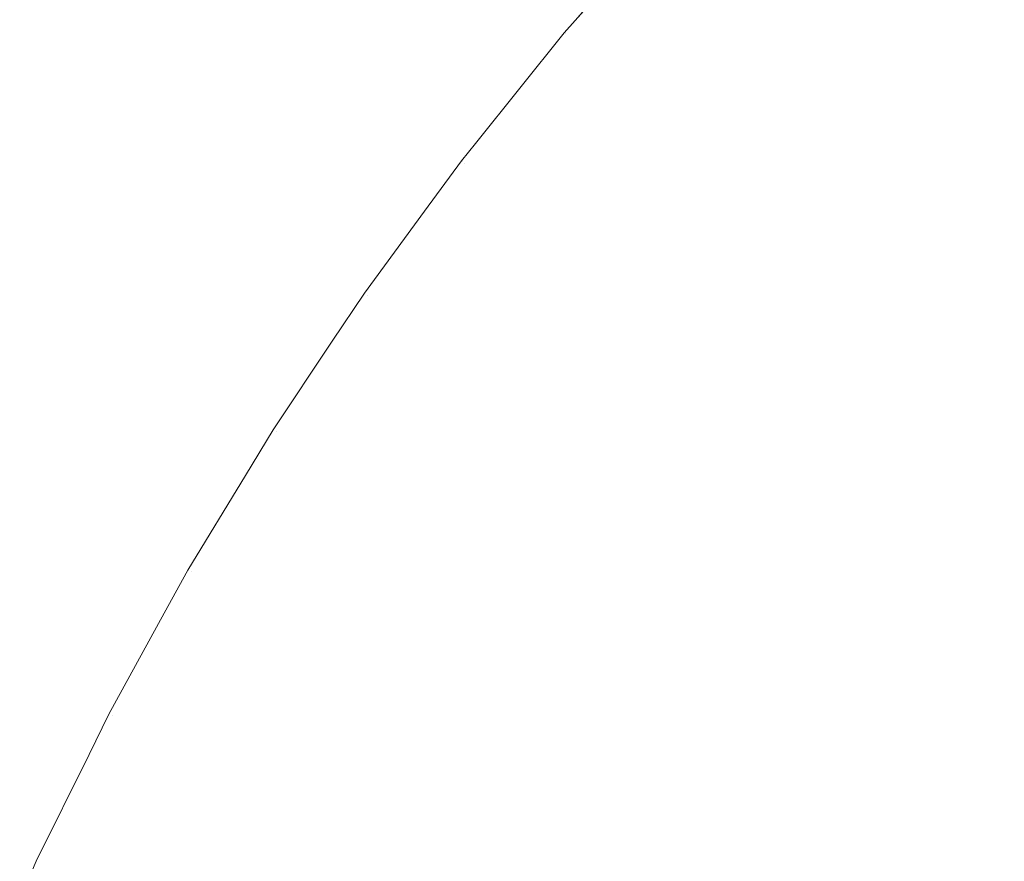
# Model space of a CAD drawing. Header units: centimetres. Extents: x -26 to 27.3, y -23.4 to -21.6.
# Tile 32 of 206: x -25.9817 to -25.9556, y -21.6176 to -21.5953. Entities that reach past the tile are written whole.
import ezdxf

# ---------------------------------------------------------------- set-up
doc = ezdxf.new("R2010")
doc.units = ezdxf.units.CM
doc.header["$LTSCALE"] = 2.54
doc.layers.add('Lucido design-1', color=7, linetype='Continuous')

# ---------------------------------------------------------------- blocks, each defined once
blk = doc.blocks.new('Gruppo-4-1')
at = {"color": 7, "linetype": 'Continuous', "lineweight": 9}
for points, invisible_edges in [([(-25.960583, -21.595804, -9.450335), (-25.957721, -21.592814, -9.450335), (-25.958597, -21.591938, -9.45432), (-25.961496, -21.594967, -9.45432)], 15), ([(-25.961263, -21.59518, -10.110736), (-25.958373, -21.592162, -10.110736), (-25.957479, -21.593056, -10.114657), (-25.96033, -21.596035, -10.114657)], 15), ([(-25.954394, -21.596141, -9.438717), (-25.951553, -21.593421, -9.438717), (-25.952722, -21.592145, -9.442527), (-25.955618, -21.594917, -9.442527)], 15), ([(-25.967215, -21.59564, -9.478917), (-25.96434, -21.592361, -9.478917), (-25.964375, -21.592329, -9.481992), (-25.966962, -21.595279, -9.481992)], 11), ([(-25.967051, -21.595777, -9.474771), (-25.964182, -21.592505, -9.474771), (-25.96434, -21.592361, -9.478917), (-25.967215, -21.59564, -9.478917)], 15), ([(-25.966962, -21.595279, -10.081992), (-25.964375, -21.592329, -10.081992), (-25.964305, -21.592393, -10.086352), (-25.967179, -21.59567, -10.086352)], 14), ([(-25.967179, -21.59567, -10.086352), (-25.964305, -21.592393, -10.086352), (-25.964108, -21.592573, -10.090484), (-25.966975, -21.595841, -10.090484)], 15), ([(-25.966756, -21.596025, -9.470635), (-25.963898, -21.592766, -9.470635), (-25.964182, -21.592505, -9.474771), (-25.967051, -21.595777, -9.474771)], 15), ([(-25.966975, -21.595841, -10.090484), (-25.964108, -21.592573, -10.090484), (-25.963787, -21.592868, -10.094598), (-25.96664, -21.596122, -10.094598)], 15), ([(-25.964375, -21.592329, -10.081992), (-25.966962, -21.595279, -10.081992), (-25.966962, -21.595279, -9.481992), (-25.964375, -21.592329, -9.481992)], 10), ([(-25.966328, -21.596384, -9.466514), (-25.963486, -21.593143, -9.466514), (-25.963898, -21.592766, -9.470635), (-25.966756, -21.596025, -9.470635)], 15), ([(-25.959547, -21.596752, -9.446402), (-25.956728, -21.593807, -9.446402), (-25.957721, -21.592814, -9.450335), (-25.960583, -21.595804, -9.450335)], 15), ([(-25.96664, -21.596122, -10.094598), (-25.963787, -21.592868, -10.094598), (-25.96334, -21.593277, -10.098688), (-25.966176, -21.596511, -10.098688)], 15), ([(-25.96033, -21.596035, -10.114657), (-25.957479, -21.593056, -10.114657), (-25.956472, -21.594063, -10.118519), (-25.95928, -21.596997, -10.118519)], 15), ([(-25.965769, -21.596853, -9.462417), (-25.962948, -21.593636, -9.462417), (-25.963486, -21.593143, -9.466514), (-25.966328, -21.596384, -9.466514)], 15), ([(-25.966176, -21.596511, -10.098688), (-25.96334, -21.593277, -10.098688), (-25.96277, -21.5938, -10.102745), (-25.965584, -21.597009, -10.102745)], 15), ([(-25.96508, -21.597431, -9.45835), (-25.962285, -21.594244, -9.45835), (-25.962948, -21.593636, -9.462417), (-25.965769, -21.596853, -9.462417)], 15), ([(-25.965584, -21.597009, -10.102745), (-25.96277, -21.5938, -10.102745), (-25.962077, -21.594435, -10.106763), (-25.964864, -21.597613, -10.106763)], 15), ([(-25.95839, -21.597813, -9.442527), (-25.955618, -21.594917, -9.442527), (-25.956728, -21.593807, -9.446402), (-25.959547, -21.596752, -9.446402)], 15), ([(-25.95928, -21.596997, -10.118519), (-25.956472, -21.594063, -10.118519), (-25.955354, -21.595181, -10.122315), (-25.958115, -21.598065, -10.122315)], 15), ([(-25.96426, -21.598119, -9.45432), (-25.961496, -21.594967, -9.45432), (-25.962285, -21.594244, -9.45835), (-25.96508, -21.597431, -9.45835)], 15), ([(-25.964864, -21.597613, -10.106763), (-25.962077, -21.594435, -10.106763), (-25.961263, -21.59518, -10.110736), (-25.964019, -21.598322, -10.110736)], 15), ([(-25.957114, -21.598982, -9.438717), (-25.954394, -21.596141, -9.438717), (-25.955618, -21.594917, -9.442527), (-25.95839, -21.597813, -9.442527)], 15), ([(-25.963312, -21.598915, -9.450335), (-25.960583, -21.595804, -9.450335), (-25.961496, -21.594967, -9.45432), (-25.96426, -21.598119, -9.45432)], 15), ([(-25.964019, -21.598322, -10.110736), (-25.961263, -21.59518, -10.110736), (-25.96033, -21.596035, -10.114657), (-25.963049, -21.599135, -10.114657)], 15), ([(-25.958115, -21.598065, -10.122315), (-25.955354, -21.595181, -10.122315), (-25.954128, -21.596407, -10.126041), (-25.956837, -21.599236, -10.126041)], 15), ([(-25.966962, -21.595279, -9.481992), (-25.967251, -21.595609, -9.481992), (-25.967215, -21.59564, -9.478917)], 10), ([(-25.967251, -21.595609, -9.481992), (-25.966962, -21.595279, -9.481992), (-25.966962, -21.595279, -10.081992), (-25.967251, -21.595609, -10.081992)], 10), ([(-25.967179, -21.59567, -10.086352), (-25.967251, -21.595609, -10.081992), (-25.966962, -21.595279, -10.081992)], 9), ([(-25.969945, -21.599041, -9.478917), (-25.967215, -21.59564, -9.478917), (-25.967251, -21.595609, -9.481992), (-25.969612, -21.59855, -9.481992)], 11), ([(-25.969775, -21.599171, -9.474771), (-25.967051, -21.595777, -9.474771), (-25.967215, -21.59564, -9.478917), (-25.969945, -21.599041, -9.478917)], 15), ([(-25.969612, -21.59855, -10.081992), (-25.967251, -21.595609, -10.081992), (-25.967179, -21.59567, -10.086352), (-25.969907, -21.59907, -10.086352)], 14), ([(-25.969907, -21.59907, -10.086352), (-25.967179, -21.59567, -10.086352), (-25.966975, -21.595841, -10.090484), (-25.969696, -21.599232, -10.090484)], 15), ([(-25.967251, -21.595609, -10.081992), (-25.969612, -21.59855, -10.081992), (-25.969612, -21.59855, -9.481992), (-25.967251, -21.595609, -9.481992)], 10), ([(-25.969469, -21.599406, -9.470635), (-25.966756, -21.596025, -9.470635), (-25.967051, -21.595777, -9.474771), (-25.969775, -21.599171, -9.474771)], 15), ([(-25.969696, -21.599232, -10.090484), (-25.966975, -21.595841, -10.090484), (-25.96664, -21.596122, -10.094598), (-25.969349, -21.599498, -10.094598)], 15), ([(-25.962236, -21.599818, -9.446402), (-25.959547, -21.596752, -9.446402), (-25.960583, -21.595804, -9.450335), (-25.963312, -21.598915, -9.450335)], 15), ([(-25.969026, -21.599745, -9.466514), (-25.966328, -21.596384, -9.466514), (-25.966756, -21.596025, -9.470635), (-25.969469, -21.599406, -9.470635)], 15), ([(-25.969349, -21.599498, -10.094598), (-25.96664, -21.596122, -10.094598), (-25.966176, -21.596511, -10.098688), (-25.968869, -21.599866, -10.098688)], 15), ([(-25.963049, -21.599135, -10.114657), (-25.96033, -21.596035, -10.114657), (-25.95928, -21.596997, -10.118519), (-25.961958, -21.600051, -10.118519)], 15), ([(-25.955719, -21.60026, -9.43498), (-25.953057, -21.597478, -9.43498), (-25.954394, -21.596141, -9.438717), (-25.957114, -21.598982, -9.438717)], 15), ([(-25.968447, -21.60019, -9.462417), (-25.965769, -21.596853, -9.462417), (-25.966328, -21.596384, -9.466514), (-25.969026, -21.599745, -9.466514)], 15), ([(-25.956837, -21.599236, -10.126041), (-25.954128, -21.596407, -10.126041), (-25.952796, -21.597739, -10.129688), (-25.955448, -21.600509, -10.129688)], 15), ([(-25.968869, -21.599866, -10.098688), (-25.966176, -21.596511, -10.098688), (-25.965584, -21.597009, -10.102745), (-25.968255, -21.600337, -10.102745)], 15), ([(-25.961034, -21.600827, -9.442527), (-25.95839, -21.597813, -9.442527), (-25.959547, -21.596752, -9.446402), (-25.962236, -21.599818, -9.446402)], 15), ([(-25.967733, -21.600738, -9.45835), (-25.96508, -21.597431, -9.45835), (-25.965769, -21.596853, -9.462417), (-25.968447, -21.60019, -9.462417)], 15), ([(-25.968255, -21.600337, -10.102745), (-25.965584, -21.597009, -10.102745), (-25.964864, -21.597613, -10.106763), (-25.96751, -21.600909, -10.106763)], 15), ([(-25.961958, -21.600051, -10.118519), (-25.95928, -21.596997, -10.118519), (-25.958115, -21.598065, -10.122315), (-25.960747, -21.601067, -10.122315)], 15), ([(-25.966884, -21.601389, -9.45432), (-25.96426, -21.598119, -9.45432), (-25.96508, -21.597431, -9.45835), (-25.967733, -21.600738, -9.45835)], 15), ([(-25.95421, -21.601644, -9.431322), (-25.951608, -21.598927, -9.431322), (-25.953057, -21.597478, -9.43498), (-25.955719, -21.60026, -9.43498)], 15), ([(-25.96751, -21.600909, -10.106763), (-25.964864, -21.597613, -10.106763), (-25.964019, -21.598322, -10.110736), (-25.966634, -21.601581, -10.110736)], 15), ([(-25.959707, -21.60194, -9.438717), (-25.957114, -21.598982, -9.438717), (-25.95839, -21.597813, -9.442527), (-25.961034, -21.600827, -9.442527)], 15), ([(-25.960747, -21.601067, -10.122315), (-25.958115, -21.598065, -10.122315), (-25.956837, -21.599236, -10.126041), (-25.959419, -21.602181, -10.126041)], 15), ([(-25.965902, -21.602143, -9.450335), (-25.963312, -21.598915, -9.450335), (-25.96426, -21.598119, -9.45432), (-25.966884, -21.601389, -9.45432)], 15), ([(-25.966634, -21.601581, -10.110736), (-25.964019, -21.598322, -10.110736), (-25.963049, -21.599135, -10.114657), (-25.96563, -21.602351, -10.114657)], 15), ([(-25.969612, -21.59855, -9.481992), (-25.969982, -21.599012, -9.481992), (-25.969945, -21.599041, -9.478917)], 10), ([(-25.969982, -21.599012, -9.481992), (-25.969612, -21.59855, -9.481992), (-25.969612, -21.59855, -10.081992), (-25.969982, -21.599012, -10.081992)], 10), ([(-25.969907, -21.59907, -10.086352), (-25.969982, -21.599012, -10.081992), (-25.969612, -21.59855, -10.081992)], 9), ([(-25.970964, -21.600351, -9.481992), (-25.972562, -21.60253, -9.481992), (-25.972523, -21.602557, -9.478917), (-25.969945, -21.599041, -9.478917)], 14), ([(-25.969907, -21.59907, -10.086352), (-25.972484, -21.602585, -10.086352), (-25.972562, -21.60253, -10.081992), (-25.970964, -21.600351, -10.081992)], 11), ([(-25.972348, -21.60268, -9.474771), (-25.969775, -21.599171, -9.474771), (-25.969945, -21.599041, -9.478917), (-25.972523, -21.602557, -9.478917)], 15), ([(-25.972484, -21.602585, -10.086352), (-25.969907, -21.59907, -10.086352), (-25.969696, -21.599232, -10.090484), (-25.972266, -21.602738, -10.090484)], 15), ([(-25.969945, -21.599041, -9.478917), (-25.969982, -21.599012, -9.481992), (-25.970964, -21.600351, -9.481992)], 9), ([(-25.969982, -21.599012, -10.081992), (-25.970964, -21.600351, -10.081992), (-25.970964, -21.600351, -9.481992), (-25.969982, -21.599012, -9.481992)], 10), ([(-25.970964, -21.600351, -10.081992), (-25.969982, -21.599012, -10.081992), (-25.969907, -21.59907, -10.086352)], 10), ([(-25.964788, -21.602998, -9.446402), (-25.962236, -21.599818, -9.446402), (-25.963312, -21.598915, -9.450335), (-25.965902, -21.602143, -9.450335)], 15), ([(-25.958258, -21.603155, -9.43498), (-25.955719, -21.60026, -9.43498), (-25.957114, -21.598982, -9.438717), (-25.959707, -21.60194, -9.438717)], 15), ([(-25.972032, -21.602901, -9.470635), (-25.969469, -21.599406, -9.470635), (-25.969775, -21.599171, -9.474771), (-25.972348, -21.60268, -9.474771)], 15), ([(-25.972266, -21.602738, -10.090484), (-25.969696, -21.599232, -10.090484), (-25.969349, -21.599498, -10.094598), (-25.971909, -21.602988, -10.094598)], 15), ([(-25.96563, -21.602351, -10.114657), (-25.963049, -21.599135, -10.114657), (-25.961958, -21.600051, -10.118519), (-25.9645, -21.603218, -10.118519)], 15), ([(-25.959419, -21.602181, -10.126041), (-25.956837, -21.599236, -10.126041), (-25.955448, -21.600509, -10.129688), (-25.957976, -21.603392, -10.129688)], 15), ([(-25.971575, -21.603222, -9.466514), (-25.969026, -21.599745, -9.466514), (-25.969469, -21.599406, -9.470635), (-25.972032, -21.602901, -9.470635)], 15), ([(-25.971909, -21.602988, -10.094598), (-25.969349, -21.599498, -10.094598), (-25.968869, -21.599866, -10.098688), (-25.971412, -21.603335, -10.098688)], 15), ([(-25.970977, -21.60364, -9.462417), (-25.968447, -21.60019, -9.462417), (-25.969026, -21.599745, -9.466514), (-25.971575, -21.603222, -9.466514)], 15), ([(-25.971412, -21.603335, -10.098688), (-25.968869, -21.599866, -10.098688), (-25.968255, -21.600337, -10.102745), (-25.970779, -21.603779, -10.102745)], 15), ([(-25.963543, -21.603953, -9.442527), (-25.961034, -21.600827, -9.442527), (-25.962236, -21.599818, -9.446402), (-25.964788, -21.602998, -9.446402)], 15), ([(-25.9645, -21.603218, -10.118519), (-25.961958, -21.600051, -10.118519), (-25.960747, -21.601067, -10.122315), (-25.963246, -21.604181, -10.122315)], 15), ([(-25.972562, -21.60253, -9.481992), (-25.970964, -21.600351, -9.481992), (-25.970964, -21.600351, -10.081992), (-25.972562, -21.60253, -10.081992)], 10), ([(-25.97024, -21.604156, -9.45835), (-25.967733, -21.600738, -9.45835), (-25.968447, -21.60019, -9.462417), (-25.970977, -21.60364, -9.462417)], 15), ([(-25.970779, -21.603779, -10.102745), (-25.968255, -21.600337, -10.102745), (-25.96751, -21.600909, -10.106763), (-25.970009, -21.604318, -10.106763)], 15), ([(-25.95669, -21.604472, -9.431322), (-25.95421, -21.601644, -9.431322), (-25.955719, -21.60026, -9.43498), (-25.958258, -21.603155, -9.43498)], 15), ([(-25.957976, -21.603392, -10.129688), (-25.955448, -21.600509, -10.129688), (-25.953951, -21.60188, -10.133253), (-25.956421, -21.604697, -10.133253)], 15), ([(-25.969364, -21.60477, -9.45432), (-25.966884, -21.601389, -9.45432), (-25.967733, -21.600738, -9.45835), (-25.97024, -21.604156, -9.45835)], 15), ([(-25.970009, -21.604318, -10.106763), (-25.96751, -21.600909, -10.106763), (-25.966634, -21.601581, -10.110736), (-25.969105, -21.604951, -10.110736)], 15), ([(-25.962169, -21.605007, -9.438717), (-25.959707, -21.60194, -9.438717), (-25.961034, -21.600827, -9.442527), (-25.963543, -21.603953, -9.442527)], 15), ([(-25.963246, -21.604181, -10.122315), (-25.960747, -21.601067, -10.122315), (-25.959419, -21.602181, -10.126041), (-25.961871, -21.605236, -10.126041)], 15), ([(-25.968349, -21.60548, -9.450335), (-25.965902, -21.602143, -9.450335), (-25.966884, -21.601389, -9.45432), (-25.969364, -21.60477, -9.45432)], 15), ([(-25.969105, -21.604951, -10.110736), (-25.966634, -21.601581, -10.110736), (-25.96563, -21.602351, -10.114657), (-25.968069, -21.605677, -10.114657)], 15), ([(-25.955003, -21.605887, -9.42775), (-25.952586, -21.603131, -9.42775), (-25.95421, -21.601644, -9.431322), (-25.95669, -21.604472, -9.431322)], 15), ([(-25.960669, -21.606158, -9.43498), (-25.958258, -21.603155, -9.43498), (-25.959707, -21.60194, -9.438717), (-25.962169, -21.605007, -9.438717)], 15), ([(-25.956421, -21.604697, -10.133253), (-25.953951, -21.60188, -10.133253), (-25.95235, -21.603348, -10.136728), (-25.954757, -21.606093, -10.136728)], 15), ([(-25.967199, -21.606286, -9.446402), (-25.964788, -21.602998, -9.446402), (-25.965902, -21.602143, -9.450335), (-25.968349, -21.60548, -9.450335)], 15), ([(-25.961871, -21.605236, -10.126041), (-25.959419, -21.602181, -10.126041), (-25.957976, -21.603392, -10.129688), (-25.960376, -21.606383, -10.129688)], 15), ([(-25.968069, -21.605677, -10.114657), (-25.96563, -21.602351, -10.114657), (-25.9645, -21.603218, -10.118519), (-25.966902, -21.606494, -10.118519)], 15), ([(-25.973416, -21.603808, -9.481992), (-25.974986, -21.606158, -9.481992), (-25.974946, -21.606183, -9.478917), (-25.972523, -21.602557, -9.478917)], 14), ([(-25.972484, -21.602585, -10.086352), (-25.974906, -21.606209, -10.086352), (-25.974986, -21.606158, -10.081992), (-25.973416, -21.603808, -10.081992)], 11), ([(-25.974766, -21.606298, -9.474771), (-25.972348, -21.60268, -9.474771), (-25.972523, -21.602557, -9.478917), (-25.974946, -21.606183, -9.478917)], 15), ([(-25.974906, -21.606209, -10.086352), (-25.972484, -21.602585, -10.086352), (-25.972266, -21.602738, -10.090484), (-25.974681, -21.606352, -10.090484)], 15), ([(-25.97444, -21.606506, -9.470635), (-25.972032, -21.602901, -9.470635), (-25.972348, -21.60268, -9.474771), (-25.974766, -21.606298, -9.474771)], 15), ([(-25.974681, -21.606352, -10.090484), (-25.972266, -21.602738, -10.090484), (-25.971909, -21.602988, -10.094598), (-25.974313, -21.606587, -10.094598)], 15), ([(-25.972523, -21.602557, -9.478917), (-25.972562, -21.60253, -9.481992), (-25.973416, -21.603808, -9.481992)], 9), ([(-25.972562, -21.60253, -10.081992), (-25.973416, -21.603808, -10.081992), (-25.973416, -21.603808, -9.481992), (-25.972562, -21.60253, -9.481992)], 10), ([(-25.973416, -21.603808, -10.081992), (-25.972562, -21.60253, -10.081992), (-25.972484, -21.602585, -10.086352)], 10), ([(-25.97397, -21.606806, -9.466514), (-25.971575, -21.603222, -9.466514), (-25.972032, -21.602901, -9.470635), (-25.97444, -21.606506, -9.470635)], 15), ([(-25.974313, -21.606587, -10.094598), (-25.971909, -21.602988, -10.094598), (-25.971412, -21.603335, -10.098688), (-25.973802, -21.606912, -10.098688)], 15), ([(-25.965913, -21.607186, -9.442527), (-25.963543, -21.603953, -9.442527), (-25.964788, -21.602998, -9.446402), (-25.967199, -21.606286, -9.446402)], 15), ([(-25.973355, -21.607197, -9.462417), (-25.970977, -21.60364, -9.462417), (-25.971575, -21.603222, -9.466514), (-25.97397, -21.606806, -9.466514)], 15), ([(-25.966902, -21.606494, -10.118519), (-25.9645, -21.603218, -10.118519), (-25.963246, -21.604181, -10.122315), (-25.965607, -21.6074, -10.122315)], 15), ([(-25.959044, -21.607405, -9.431322), (-25.95669, -21.604472, -9.431322), (-25.958258, -21.603155, -9.43498), (-25.960669, -21.606158, -9.43498)], 15), ([(-25.973802, -21.606912, -10.098688), (-25.971412, -21.603335, -10.098688), (-25.970779, -21.603779, -10.102745), (-25.97315, -21.607328, -10.102745)], 15), ([(-25.960376, -21.606383, -10.129688), (-25.957976, -21.603392, -10.129688), (-25.956421, -21.604697, -10.133253), (-25.958766, -21.607618, -10.133253)], 15), ([(-25.974986, -21.606158, -9.481992), (-25.973416, -21.603808, -9.481992), (-25.973416, -21.603808, -10.081992), (-25.974986, -21.606158, -10.081992)], 10), ([(-25.972595, -21.607681, -9.45835), (-25.97024, -21.604156, -9.45835), (-25.970977, -21.60364, -9.462417), (-25.973355, -21.607197, -9.462417)], 15), ([(-25.97315, -21.607328, -10.102745), (-25.970779, -21.603779, -10.102745), (-25.970009, -21.604318, -10.106763), (-25.972357, -21.607833, -10.106763)], 15), ([(-25.964495, -21.608179, -9.438717), (-25.962169, -21.605007, -9.438717), (-25.963543, -21.603953, -9.442527), (-25.965913, -21.607186, -9.442527)], 15), ([(-25.971693, -21.608256, -9.45432), (-25.969364, -21.60477, -9.45432), (-25.97024, -21.604156, -9.45835), (-25.972595, -21.607681, -9.45835)], 15), ([(-25.972357, -21.607833, -10.106763), (-25.970009, -21.604318, -10.106763), (-25.969105, -21.604951, -10.110736), (-25.971427, -21.608426, -10.110736)], 15), ([(-25.965607, -21.6074, -10.122315), (-25.963246, -21.604181, -10.122315), (-25.961871, -21.605236, -10.126041), (-25.964187, -21.608395, -10.126041)], 15), ([(-25.957297, -21.608745, -9.42775), (-25.955003, -21.605887, -9.42775), (-25.95669, -21.604472, -9.431322), (-25.959044, -21.607405, -9.431322)], 15), ([(-25.970649, -21.608921, -9.450335), (-25.968349, -21.60548, -9.450335), (-25.969364, -21.60477, -9.45432), (-25.971693, -21.608256, -9.45432)], 15), ([(-25.958766, -21.607618, -10.133253), (-25.956421, -21.604697, -10.133253), (-25.954757, -21.606093, -10.136728), (-25.957043, -21.608941, -10.136728)], 15), ([(-25.971427, -21.608426, -10.110736), (-25.969105, -21.604951, -10.110736), (-25.968069, -21.605677, -10.114657), (-25.97036, -21.609105, -10.114657)], 15), ([(-25.962946, -21.609264, -9.43498), (-25.960669, -21.606158, -9.43498), (-25.962169, -21.605007, -9.438717), (-25.964495, -21.608179, -9.438717)], 15), ([(-25.964187, -21.608395, -10.126041), (-25.961871, -21.605236, -10.126041), (-25.960376, -21.606383, -10.129688), (-25.962644, -21.609475, -10.129688)], 15), ([(-25.969464, -21.609676, -9.446402), (-25.967199, -21.606286, -9.446402), (-25.968349, -21.60548, -9.450335), (-25.970649, -21.608921, -9.450335)], 15), ([(-25.97036, -21.609105, -10.114657), (-25.968069, -21.605677, -10.114657), (-25.966902, -21.606494, -10.118519), (-25.969158, -21.609871, -10.118519)], 15), ([(-25.955431, -21.610177, -9.424269), (-25.953201, -21.607399, -9.424269), (-25.955003, -21.605887, -9.42775), (-25.957297, -21.608745, -9.42775)], 15), ([(-25.974946, -21.606183, -9.478917), (-25.974986, -21.606158, -9.481992), (-25.975722, -21.60737, -9.481992)], 9), ([(-25.974986, -21.606158, -10.081992), (-25.975722, -21.60737, -10.081992), (-25.975722, -21.60737, -9.481992), (-25.974986, -21.606158, -9.481992)], 10), ([(-25.975722, -21.60737, -10.081992), (-25.974986, -21.606158, -10.081992), (-25.974906, -21.606209, -10.086352)], 10), ([(-25.961268, -21.610439, -9.431322), (-25.959044, -21.607405, -9.431322), (-25.960669, -21.606158, -9.43498), (-25.962946, -21.609264, -9.43498)], 15), ([(-25.957043, -21.608941, -10.136728), (-25.954757, -21.606093, -10.136728), (-25.952987, -21.607579, -10.140108), (-25.955209, -21.610348, -10.140108)], 15), ([(-25.975722, -21.60737, -9.481992), (-25.97725, -21.609888, -9.481992), (-25.977209, -21.609912, -9.478917), (-25.974946, -21.606183, -9.478917)], 14), ([(-25.974906, -21.606209, -10.086352), (-25.977167, -21.609936, -10.086352), (-25.97725, -21.609888, -10.081992), (-25.975722, -21.60737, -10.081992)], 11), ([(-25.977023, -21.610019, -9.474771), (-25.974766, -21.606298, -9.474771), (-25.974946, -21.606183, -9.478917), (-25.977209, -21.609912, -9.478917)], 15), ([(-25.977167, -21.609936, -10.086352), (-25.974906, -21.606209, -10.086352), (-25.974681, -21.606352, -10.090484), (-25.976937, -21.610069, -10.090484)], 15), ([(-25.976689, -21.610211, -9.470635), (-25.97444, -21.606506, -9.470635), (-25.974766, -21.606298, -9.474771), (-25.977023, -21.610019, -9.474771)], 15), ([(-25.976937, -21.610069, -10.090484), (-25.974681, -21.606352, -10.090484), (-25.974313, -21.606587, -10.094598), (-25.976559, -21.610287, -10.094598)], 15), ([(-25.96814, -21.610519, -9.442527), (-25.965913, -21.607186, -9.442527), (-25.967199, -21.606286, -9.446402), (-25.969464, -21.609676, -9.446402)], 15), ([(-25.962644, -21.609475, -10.129688), (-25.960376, -21.606383, -10.129688), (-25.958766, -21.607618, -10.133253), (-25.960981, -21.610639, -10.133253)], 15), ([(-25.976206, -21.610491, -9.466514), (-25.97397, -21.606806, -9.466514), (-25.97444, -21.606506, -9.470635), (-25.976689, -21.610211, -9.470635)], 15), ([(-25.976559, -21.610287, -10.094598), (-25.974313, -21.606587, -10.094598), (-25.973802, -21.606912, -10.098688), (-25.976034, -21.61059, -10.098688)], 15), ([(-25.969158, -21.609871, -10.118519), (-25.966902, -21.606494, -10.118519), (-25.965607, -21.6074, -10.122315), (-25.967825, -21.61072, -10.122315)], 15), ([(-25.975574, -21.610855, -9.462417), (-25.973355, -21.607197, -9.462417), (-25.97397, -21.606806, -9.466514), (-25.976206, -21.610491, -9.466514)], 15), ([(-25.976034, -21.61059, -10.098688), (-25.973802, -21.606912, -10.098688), (-25.97315, -21.607328, -10.102745), (-25.975364, -21.610977, -10.102745)], 15), ([(-25.974794, -21.611305, -9.45835), (-25.972595, -21.607681, -9.45835), (-25.973355, -21.607197, -9.462417), (-25.975574, -21.610855, -9.462417)], 15), ([(-25.96668, -21.61145, -9.438717), (-25.964495, -21.608179, -9.438717), (-25.965913, -21.607186, -9.442527), (-25.96814, -21.610519, -9.442527)], 15), ([(-25.97725, -21.609888, -9.481992), (-25.975722, -21.60737, -9.481992), (-25.975722, -21.60737, -10.081992), (-25.97725, -21.609888, -10.081992)], 10), ([(-25.975364, -21.610977, -10.102745), (-25.97315, -21.607328, -10.102745), (-25.972357, -21.607833, -10.106763), (-25.97455, -21.611446, -10.106763)], 15), ([(-25.967825, -21.61072, -10.122315), (-25.965607, -21.6074, -10.122315), (-25.964187, -21.608395, -10.126041), (-25.966363, -21.611652, -10.126041)], 15), ([(-25.959465, -21.611701, -9.42775), (-25.957297, -21.608745, -9.42775), (-25.959044, -21.607405, -9.431322), (-25.961268, -21.610439, -9.431322)], 15), ([(-25.973868, -21.61184, -9.45432), (-25.971693, -21.608256, -9.45432), (-25.972595, -21.607681, -9.45835), (-25.974794, -21.611305, -9.45835)], 15), ([(-25.960981, -21.610639, -10.133253), (-25.958766, -21.607618, -10.133253), (-25.957043, -21.608941, -10.136728), (-25.959202, -21.611886, -10.136728)], 15), ([(-25.97455, -21.611446, -10.106763), (-25.972357, -21.607833, -10.106763), (-25.971427, -21.608426, -10.110736), (-25.973595, -21.611998, -10.110736)], 15), ([(-25.972796, -21.612459, -9.450335), (-25.970649, -21.608921, -9.450335), (-25.971693, -21.608256, -9.45432), (-25.973868, -21.61184, -9.45432)], 15), ([(-25.965085, -21.612466, -9.43498), (-25.962946, -21.609264, -9.43498), (-25.964495, -21.608179, -9.438717), (-25.96668, -21.61145, -9.438717)], 15), ([(-25.973595, -21.611998, -10.110736), (-25.971427, -21.608426, -10.110736), (-25.97036, -21.609105, -10.114657), (-25.972499, -21.612631, -10.114657)], 15), ([(-25.966363, -21.611652, -10.126041), (-25.964187, -21.608395, -10.126041), (-25.962644, -21.609475, -10.129688), (-25.964774, -21.612664, -10.129688)], 15), ([(-25.957538, -21.61305, -9.424269), (-25.955431, -21.610177, -9.424269), (-25.957297, -21.608745, -9.42775), (-25.959465, -21.611701, -9.42775)], 15), ([(-25.971579, -21.613162, -9.446402), (-25.969464, -21.609676, -9.446402), (-25.970649, -21.608921, -9.450335), (-25.972796, -21.612459, -9.450335)], 15), ([(-25.959202, -21.611886, -10.136728), (-25.957043, -21.608941, -10.136728), (-25.955209, -21.610348, -10.140108), (-25.957309, -21.613211, -10.140108)], 15), ([(-25.972499, -21.612631, -10.114657), (-25.97036, -21.609105, -10.114657), (-25.969158, -21.609871, -10.118519), (-25.971265, -21.613343, -10.118519)], 15), ([(-25.963358, -21.613566, -9.431322), (-25.961268, -21.610439, -9.431322), (-25.962946, -21.609264, -9.43498), (-25.965085, -21.612466, -9.43498)], 15), ([(-25.964774, -21.612664, -10.129688), (-25.962644, -21.609475, -10.129688), (-25.960981, -21.610639, -10.133253), (-25.963062, -21.613754, -10.133253)], 15), ([(-25.97022, -21.613946, -9.442527), (-25.96814, -21.610519, -9.442527), (-25.969464, -21.609676, -9.446402), (-25.971579, -21.613162, -9.446402)], 15), ([(-25.977877, -21.611031, -9.481992), (-25.979348, -21.613713, -9.481992), (-25.979306, -21.613735, -9.478917), (-25.977209, -21.609912, -9.478917)], 14), ([(-25.977167, -21.609936, -10.086352), (-25.979264, -21.613757, -10.086352), (-25.979348, -21.613713, -10.081992), (-25.977877, -21.611031, -10.081992)], 11), ([(-25.979117, -21.613834, -9.474771), (-25.977023, -21.610019, -9.474771), (-25.977209, -21.609912, -9.478917), (-25.979306, -21.613735, -9.478917)], 15), ([(-25.979264, -21.613757, -10.086352), (-25.977167, -21.609936, -10.086352), (-25.976937, -21.610069, -10.090484), (-25.979028, -21.61388, -10.090484)], 15), ([(-25.978774, -21.614012, -9.470635), (-25.976689, -21.610211, -9.470635), (-25.977023, -21.610019, -9.474771), (-25.979117, -21.613834, -9.474771)], 15), ([(-25.979028, -21.61388, -10.090484), (-25.976937, -21.610069, -10.090484), (-25.976559, -21.610287, -10.094598), (-25.97864, -21.614082, -10.094598)], 15), ([(-25.977209, -21.609912, -9.478917), (-25.97725, -21.609888, -9.481992), (-25.977877, -21.611031, -9.481992)], 9), ([(-25.97725, -21.609888, -10.081992), (-25.977877, -21.611031, -10.081992), (-25.977877, -21.611031, -9.481992), (-25.97725, -21.609888, -9.481992)], 10), ([(-25.977877, -21.611031, -10.081992), (-25.97725, -21.609888, -10.081992), (-25.977167, -21.609936, -10.086352)], 10), ([(-25.971265, -21.613343, -10.118519), (-25.969158, -21.609871, -10.118519), (-25.967825, -21.61072, -10.122315), (-25.969897, -21.614133, -10.122315)], 15), ([(-25.978279, -21.61427, -9.466514), (-25.976206, -21.610491, -9.466514), (-25.976689, -21.610211, -9.470635), (-25.978774, -21.614012, -9.470635)], 15), ([(-25.97864, -21.614082, -10.094598), (-25.976559, -21.610287, -10.094598), (-25.976034, -21.61059, -10.098688), (-25.978103, -21.614361, -10.098688)], 15), ([(-25.955491, -21.614484, -9.420888), (-25.953449, -21.611698, -9.420888), (-25.955431, -21.610177, -9.424269), (-25.957538, -21.61305, -9.424269)], 15), ([(-25.957309, -21.613211, -10.140108), (-25.955209, -21.610348, -10.140108), (-25.95327, -21.611836, -10.143387), (-25.955306, -21.614613, -10.143387)], 15), ([(-25.977632, -21.614606, -9.462417), (-25.975574, -21.610855, -9.462417), (-25.976206, -21.610491, -9.466514), (-25.978279, -21.61427, -9.466514)], 15), ([(-25.978103, -21.614361, -10.098688), (-25.976034, -21.61059, -10.098688), (-25.975364, -21.610977, -10.102745), (-25.977417, -21.614718, -10.102745)], 15), ([(-25.968721, -21.614812, -9.438717), (-25.96668, -21.61145, -9.438717), (-25.96814, -21.610519, -9.442527), (-25.97022, -21.613946, -9.442527)], 15), ([(-25.961501, -21.614749, -9.42775), (-25.959465, -21.611701, -9.42775), (-25.961268, -21.610439, -9.431322), (-25.963358, -21.613566, -9.431322)], 15), ([(-25.976833, -21.615022, -9.45835), (-25.974794, -21.611305, -9.45835), (-25.975574, -21.610855, -9.462417), (-25.977632, -21.614606, -9.462417)], 15), ([(-25.969897, -21.614133, -10.122315), (-25.967825, -21.61072, -10.122315), (-25.966363, -21.611652, -10.126041), (-25.968395, -21.615, -10.126041)], 15), ([(-25.963062, -21.613754, -10.133253), (-25.960981, -21.610639, -10.133253), (-25.959202, -21.611886, -10.136728), (-25.96123, -21.614922, -10.136728)], 15), ([(-25.979348, -21.613713, -9.481992), (-25.977877, -21.611031, -9.481992), (-25.977877, -21.611031, -10.081992), (-25.979348, -21.613713, -10.081992)], 10), ([(-25.977417, -21.614718, -10.102745), (-25.975364, -21.610977, -10.102745), (-25.97455, -21.611446, -10.106763), (-25.976583, -21.615152, -10.106763)], 15), ([(-25.975884, -21.615516, -9.45432), (-25.973868, -21.61184, -9.45432), (-25.974794, -21.611305, -9.45835), (-25.976833, -21.615022, -9.45835)], 15), ([(-25.976583, -21.615152, -10.106763), (-25.97455, -21.611446, -10.106763), (-25.973595, -21.611998, -10.110736), (-25.975605, -21.615662, -10.110736)], 15), ([(-25.967083, -21.615758, -9.43498), (-25.965085, -21.612466, -9.43498), (-25.96668, -21.61145, -9.438717), (-25.968721, -21.614812, -9.438717)], 15), ([(-25.968395, -21.615, -10.126041), (-25.966363, -21.611652, -10.126041), (-25.964774, -21.612664, -10.129688), (-25.966764, -21.615942, -10.129688)], 15), ([(-25.974786, -21.616088, -9.450335), (-25.972796, -21.612459, -9.450335), (-25.973868, -21.61184, -9.45432), (-25.975884, -21.615516, -9.45432)], 15), ([(-25.959517, -21.616013, -9.424269), (-25.957538, -21.61305, -9.424269), (-25.959465, -21.611701, -9.42775), (-25.961501, -21.614749, -9.42775)], 15), ([(-25.96123, -21.614922, -10.136728), (-25.959202, -21.611886, -10.136728), (-25.957309, -21.613211, -10.140108), (-25.959281, -21.616163, -10.140108)], 15), ([(-25.975605, -21.615662, -10.110736), (-25.973595, -21.611998, -10.110736), (-25.972499, -21.612631, -10.114657), (-25.974482, -21.616246, -10.114657)], 15), ([(-25.97354, -21.616736, -9.446402), (-25.971579, -21.613162, -9.446402), (-25.972796, -21.612459, -9.450335), (-25.974786, -21.616088, -9.450335)], 15), ([(-25.974482, -21.616246, -10.114657), (-25.972499, -21.612631, -10.114657), (-25.971265, -21.613343, -10.118519), (-25.973219, -21.616904, -10.118519)], 15), ([(-25.965309, -21.616782, -9.431322), (-25.963358, -21.613566, -9.431322), (-25.965085, -21.612466, -9.43498), (-25.967083, -21.615758, -9.43498)], 15), ([(-25.966764, -21.615942, -10.129688), (-25.964774, -21.612664, -10.129688), (-25.963062, -21.613754, -10.133253), (-25.965006, -21.616957, -10.133253)], 15), ([(-25.972148, -21.617461, -9.442527), (-25.97022, -21.613946, -9.442527), (-25.971579, -21.613162, -9.446402), (-25.97354, -21.616736, -9.446402)], 15), ([(-25.95741, -21.617355, -9.420888), (-25.955491, -21.614484, -9.420888), (-25.957538, -21.61305, -9.424269), (-25.959517, -21.616013, -9.424269)], 15), ([(-25.959281, -21.616163, -10.140108), (-25.957309, -21.613211, -10.140108), (-25.955306, -21.614613, -10.143387), (-25.957219, -21.617477, -10.143387)], 15), ([(-25.973219, -21.616904, -10.118519), (-25.971265, -21.613343, -10.118519), (-25.969897, -21.614133, -10.122315), (-25.971817, -21.617634, -10.122315)], 15), ([(-25.979877, -21.614786, -9.481992), (-25.981278, -21.617626, -9.481992), (-25.981235, -21.617646, -9.478917), (-25.979306, -21.613735, -9.478917)], 14), ([(-25.979264, -21.613757, -10.086352), (-25.981192, -21.617666, -10.086352), (-25.981278, -21.617626, -10.081992), (-25.979877, -21.614786, -10.081992)], 11), ([(-25.981041, -21.617736, -9.474771), (-25.979117, -21.613834, -9.474771), (-25.979306, -21.613735, -9.478917), (-25.981235, -21.617646, -9.478917)], 15), ([(-25.981192, -21.617666, -10.086352), (-25.979264, -21.613757, -10.086352), (-25.979028, -21.61388, -10.090484), (-25.98095, -21.617779, -10.090484)], 15), ([(-25.979306, -21.613735, -9.478917), (-25.979348, -21.613713, -9.481992), (-25.979877, -21.614786, -9.481992)], 9), ([(-25.979348, -21.613713, -10.081992), (-25.979877, -21.614786, -10.081992), (-25.979877, -21.614786, -9.481992), (-25.979348, -21.613713, -9.481992)], 10), ([(-25.979877, -21.614786, -10.081992), (-25.979348, -21.613713, -10.081992), (-25.979264, -21.613757, -10.086352)], 10), ([(-25.963402, -21.617883, -9.42775), (-25.961501, -21.614749, -9.42775), (-25.963358, -21.613566, -9.431322), (-25.965309, -21.616782, -9.431322)], 15), ([(-25.965006, -21.616957, -10.133253), (-25.963062, -21.613754, -10.133253), (-25.96123, -21.614922, -10.136728), (-25.963124, -21.618043, -10.136728)], 15), ([(-25.980691, -21.6179, -9.470635), (-25.978774, -21.614012, -9.470635), (-25.979117, -21.613834, -9.474771), (-25.981041, -21.617736, -9.474771)], 15), ([(-25.98095, -21.617779, -10.090484), (-25.979028, -21.61388, -10.090484), (-25.97864, -21.614082, -10.094598), (-25.980555, -21.617963, -10.094598)], 15), ([(-25.980186, -21.618135, -9.466514), (-25.978279, -21.61427, -9.466514), (-25.978774, -21.614012, -9.470635), (-25.980691, -21.6179, -9.470635)], 15), ([(-25.970613, -21.618261, -9.438717), (-25.968721, -21.614812, -9.438717), (-25.97022, -21.613946, -9.442527), (-25.972148, -21.617461, -9.442527)], 15), ([(-25.980555, -21.617963, -10.094598), (-25.97864, -21.614082, -10.094598), (-25.978103, -21.614361, -10.098688), (-25.980006, -21.618219, -10.098688)], 15), ([(-25.979524, -21.618444, -9.462417), (-25.977632, -21.614606, -9.462417), (-25.978279, -21.61427, -9.466514), (-25.980186, -21.618135, -9.466514)], 15), ([(-25.971817, -21.617634, -10.122315), (-25.969897, -21.614133, -10.122315), (-25.968395, -21.615, -10.126041), (-25.970279, -21.618434, -10.126041)], 15), ([(-25.980006, -21.618219, -10.098688), (-25.978103, -21.614361, -10.098688), (-25.977417, -21.614718, -10.102745), (-25.979305, -21.618546, -10.102745)], 15), ([(-25.955182, -21.618775, -9.417611), (-25.953327, -21.615999, -9.417611), (-25.955491, -21.614484, -9.420888), (-25.95741, -21.617355, -9.420888)], 15), ([(-25.981278, -21.617626, -9.481992), (-25.979877, -21.614786, -9.481992), (-25.979877, -21.614786, -10.081992), (-25.981278, -21.617626, -10.081992)], 10), ([(-25.978708, -21.618824, -9.45835), (-25.976833, -21.615022, -9.45835), (-25.977632, -21.614606, -9.462417), (-25.979524, -21.618444, -9.462417)], 15), ([(-25.979305, -21.618546, -10.102745), (-25.977417, -21.614718, -10.102745), (-25.976583, -21.615152, -10.106763), (-25.978453, -21.618943, -10.106763)], 15), ([(-25.961366, -21.619059, -9.424269), (-25.959517, -21.616013, -9.424269), (-25.961501, -21.614749, -9.42775), (-25.963402, -21.617883, -9.42775)], 15), ([(-25.957219, -21.617477, -10.143387), (-25.955306, -21.614613, -10.143387), (-25.953197, -21.61609, -10.146561), (-25.955048, -21.61886, -10.146561)], 15), ([(-25.977739, -21.619276, -9.45432), (-25.975884, -21.615516, -9.45432), (-25.976833, -21.615022, -9.45835), (-25.978708, -21.618824, -9.45835)], 15), ([(-25.968935, -21.619134, -9.43498), (-25.967083, -21.615758, -9.43498), (-25.968721, -21.614812, -9.438717), (-25.970613, -21.618261, -9.438717)], 15), ([(-25.970279, -21.618434, -10.126041), (-25.968395, -21.615, -10.126041), (-25.966764, -21.615942, -10.129688), (-25.968608, -21.619304, -10.129688)], 15), ([(-25.963124, -21.618043, -10.136728), (-25.96123, -21.614922, -10.136728), (-25.959281, -21.616163, -10.140108), (-25.961123, -21.619199, -10.140108)], 15), ([(-25.978453, -21.618943, -10.106763), (-25.976583, -21.615152, -10.106763), (-25.975605, -21.615662, -10.110736), (-25.977453, -21.61941, -10.110736)], 15), ([(-25.976617, -21.6198, -9.450335), (-25.974786, -21.616088, -9.450335), (-25.975884, -21.615516, -9.45432), (-25.977739, -21.619276, -9.45432)], 15), ([(-25.977453, -21.61941, -10.110736), (-25.975605, -21.615662, -10.110736), (-25.974482, -21.616246, -10.114657), (-25.976306, -21.619944, -10.114657)], 15), ([(-25.967118, -21.620079, -9.431322), (-25.965309, -21.616782, -9.431322), (-25.967083, -21.615758, -9.43498), (-25.968935, -21.619134, -9.43498)], 15), ([(-25.975344, -21.620393, -9.446402), (-25.97354, -21.616736, -9.446402), (-25.974786, -21.616088, -9.450335), (-25.976617, -21.6198, -9.450335)], 15), ([(-25.968608, -21.619304, -10.129688), (-25.966764, -21.615942, -10.129688), (-25.965006, -21.616957, -10.133253), (-25.966808, -21.620241, -10.133253)], 15), ([(-25.959202, -21.620308, -9.420888), (-25.95741, -21.617355, -9.420888), (-25.959517, -21.616013, -9.424269), (-25.961366, -21.619059, -9.424269)], 15), ([(-25.976306, -21.619944, -10.114657), (-25.974482, -21.616246, -10.114657), (-25.973219, -21.616904, -10.118519), (-25.975015, -21.620546, -10.118519)], 15), ([(-25.961123, -21.619199, -10.140108), (-25.959281, -21.616163, -10.140108), (-25.957219, -21.617477, -10.143387), (-25.959006, -21.620421, -10.143387)], 15), ([(-25.973921, -21.621056, -9.442527), (-25.972148, -21.617461, -9.442527), (-25.97354, -21.616736, -9.446402), (-25.975344, -21.620393, -9.446402)], 15), ([(-25.965165, -21.621096, -9.42775), (-25.963402, -21.617883, -9.42775), (-25.965309, -21.616782, -9.431322), (-25.967118, -21.620079, -9.431322)], 15), ([(-25.975015, -21.620546, -10.118519), (-25.973219, -21.616904, -10.118519), (-25.971817, -21.617634, -10.122315), (-25.973583, -21.621214, -10.122315)], 15), ([(-25.966808, -21.620241, -10.133253), (-25.965006, -21.616957, -10.133253), (-25.963124, -21.618043, -10.136728), (-25.964881, -21.621244, -10.136728)], 15), ([(-25.956914, -21.621629, -9.417611), (-25.955182, -21.618775, -9.417611), (-25.95741, -21.617355, -9.420888), (-25.959202, -21.620308, -9.420888)], 15), ([(-25.981278, -21.617626, -10.081992), (-25.981718, -21.618627, -10.081992), (-25.981718, -21.618627, -9.481992), (-25.981278, -21.617626, -9.481992)], 10), ([(-25.972352, -21.621788, -9.438717), (-25.970613, -21.618261, -9.438717), (-25.972148, -21.617461, -9.442527), (-25.973921, -21.621056, -9.442527)], 15), ([(-25.959006, -21.620421, -10.143387), (-25.957219, -21.617477, -10.143387), (-25.955048, -21.61886, -10.146561), (-25.956776, -21.621708, -10.146561)], 15)]:
    blk.add_3dface(points, dxfattribs=dict(at, invisible_edges=invisible_edges))

msp = doc.modelspace()

# ---------------------------------------------------------------- block references
at = {"layer": 'Lucido design-1', "color": 7}
msp.add_blockref('Gruppo-4-1', (0, 0), dxfattribs=at)

doc.saveas('drawing.dxf')
